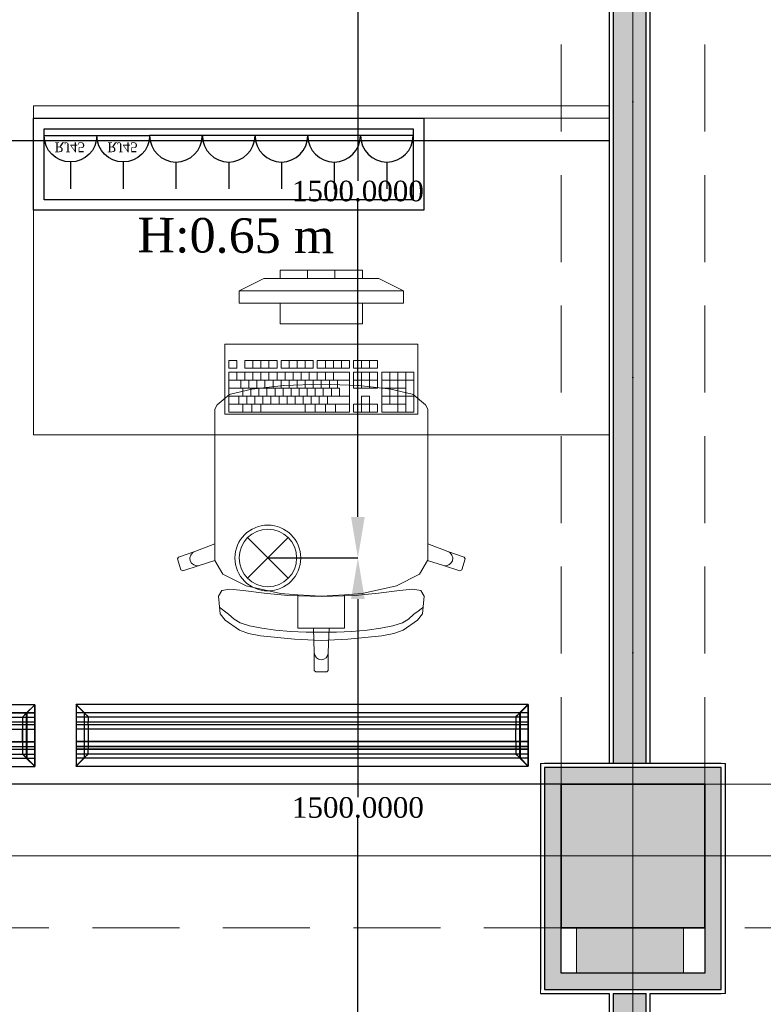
# Model space of a CAD drawing. Header units: millimetres. Extents: x 0 to 88385, y 0 to 41127.
# Tile 91 of 244: x 59739 to 61549, y 14302 to 16698. Entities that reach past the tile are written whole.
import ezdxf
from ezdxf.enums import TextEntityAlignment as Align

# ---------------------------------------------------------------- set-up
doc = ezdxf.new("R2010")
doc.units = ezdxf.units.MM
doc.header["$MEASUREMENT"] = 0
doc.linetypes.add('Dot & Dashed', pattern=[670.277762, 317.5, -176.388889, 0, -176.388874])
doc.linetypes.add('Hidden', pattern=[317.5, 211.666667, -105.833333])
for name, color, linetype in [('- განათება', 7, 'Continuous'), ('- მექანიკური ნაწილი', 7, 'Continuous'), ('- საშტეფცელო როზეტები', 7, 'Continuous'), ('Edges', 7, 'Continuous'), ('New_Structural - Bearing', 7, 'Continuous'), ('Structural - Bearing', 7, 'Continuous'), ('Structural - Grid', 7, 'Continuous')]:
    doc.layers.add(name, color=color, linetype=linetype)
for name, color, linetype, lineweight in [('New_2D Drafting - General_Pen_No__2', 8, 'Continuous', 15), ('New_Interior - Furniture _Pen_No__1', 7, 'Continuous', 13), ('New_Structural - Bearing_Pen_No__1', 7, 'Continuous', 13), ('Structural - Bearing_Pen_No__20', 1, 'Continuous', 0)]:
    doc.layers.add(name, color=color, linetype=linetype, lineweight=lineweight)
for name, color, linetype, lineweight, true_color in [('New_2D Drafting - General_Pen_No__5', 7, 'Continuous', 25, 0x40a5ff), ('New_Interior - Lamp_Pen_No__77', 7, 'Continuous', 20, 0xffeb28), ('New_Structural - Bearing_Pen_No__255', 7, 'Continuous', 13, 0xe8e8e8), ('New_Structural - Bearing_Pen_No__5', 7, 'Continuous', 25, 0x40a5ff), ('New_Structural - Bearing_Pen_No__57', 7, 'Continuous', 25, 0xdcd214), ('Structural - Bearing_Pen_No__161', 7, 'Continuous', 13, 0x6a6a6a), ('Structural - Bearing_Pen_No__28', 7, 'Continuous', 35, 0xa80f02), ('Structural - Bearing_Pen_No__81', 7, 'Continuous', 20, 0x6a6a6a), ('Structural - Grid_Pen_No__81', 7, 'Continuous', 20, 0x6a6a6a)]:
    doc.layers.add(name, color=color, linetype=linetype, lineweight=lineweight, true_color=true_color)
doc.styles.add('GENERATED_STYLE_2', font='txt')
doc.styles.get("Standard").update_dxf_attribs({"font": 'sylfaen.ttf'})
doc.dimstyles.get("Standard").update_dxf_attribs({"dimtxt": 0.18, "dimasz": 0.18, "dimexe": 0.18, "dimexo": 0.0625, "dimgap": 0.09, "dimtad": 0, "dimtih": 1, "dimtoh": 1, "dimdec": 4, "dimzin": 0, "dimdsep": 46, "dimtxsty": 'Standard', "dimcen": 0.09, "dimadec": 0, "dimazin": 0, "dimtfac": 1, "dimtdec": 4, "dimtofl": 0, "dimtmove": 0, "dimatfit": 3, "dimfxl": 1, "dimtolj": 1, "dimtzin": 0, "dimarcsym": 0})

# ---------------------------------------------------------------- blocks, each defined once
blk = doc.blocks.new('Wall_56', base_point=(-22967, 20488))
at = {"layer": 'New_Structural - Bearing_Pen_No__57', "linetype": 'Continuous', "lineweight": 25, "true_color": 0xdcd214}
blk.add_hatch(color=52, dxfattribs=at).paths.add_polyline_path([(-22977, 14888), (-22977, 20438), (-23057, 20438), (-23057, 14888)])
at = {"layer": 'New_Structural - Bearing_Pen_No__1', "color": 7, "linetype": 'Continuous', "lineweight": 13, "flags": 128}
for points in [[(-23057, 14888), (-23067, 14888)], [(-22977, 14888), (-23057, 14888)], [(-22967, 14888), (-22977, 14888)]]:
    blk.add_lwpolyline(points, dxfattribs=at)
at = {"layer": 'New_Structural - Bearing_Pen_No__5', "color": 161, "linetype": 'Continuous', "lineweight": 25, "true_color": 0x40a5ff}
for p, q in [((-23057, 20438), (-23057, 14888)), ((-22977, 14888), (-22977, 20438))]:
    blk.add_line(p, q, dxfattribs=at)
at = {"layer": 'New_Structural - Bearing_Pen_No__5', "color": 161, "linetype": 'Continuous', "lineweight": 25, "true_color": 0x40a5ff, "flags": 128}
for points in [[(-23067, 20438), (-23067, 14888)], [(-22967, 14888), (-22967, 20438)]]:
    blk.add_lwpolyline(points, dxfattribs=at)
blk = doc.blocks.new('Wall_98', base_point=(-22833.8, 14838))
at = {"layer": 'New_Structural - Bearing_Pen_No__255', "linetype": 'Continuous', "lineweight": 13, "true_color": 0xe8e8e8}
for points in [[(-22833.8, 14878), (-22833.8, 14838), (-22793.8, 14878)], [(-22833.8, 14838), (-22793.8, 14838), (-22793.8, 14878)], [(-22833.8, 14838), (-22833.8, 14488), (-22793.8, 14488), (-22793.8, 14838)]]:
    blk.add_hatch(color=254, dxfattribs=at).paths.add_polyline_path(points)
at = {"layer": 'New_Structural - Bearing_Pen_No__1', "color": 7, "linetype": 'Continuous', "lineweight": 13, "flags": 128}
blk.add_lwpolyline([(-22783.8, 14888), (-22793.8, 14888)], dxfattribs=at)
at = {"layer": 'New_Structural - Bearing_Pen_No__5', "color": 161, "linetype": 'Continuous', "lineweight": 25, "true_color": 0x40a5ff}
for p, q in [((-22793.8, 14878), (-22833.8, 14878)), ((-22793.8, 14838), (-22793.8, 14878)), ((-22793.8, 14488), (-22793.8, 14838))]:
    blk.add_line(p, q, dxfattribs=at)
at = {"layer": 'New_Structural - Bearing_Pen_No__5', "color": 161, "linetype": 'Continuous', "lineweight": 25, "true_color": 0x40a5ff, "flags": 128}
blk.add_lwpolyline([(-22783.8, 14488), (-22783.8, 14888)], dxfattribs=at)
blk = doc.blocks.new('Wall_99', base_point=(-23183.8, 14488))
at = {"layer": 'New_Structural - Bearing_Pen_No__255', "linetype": 'Continuous', "lineweight": 13, "true_color": 0xe8e8e8}
for points in [[(-23223.8, 14878), (-23183.8, 14838), (-23183.8, 14878)], [(-23223.8, 14838), (-23183.8, 14838), (-23223.8, 14878)], [(-23223.8, 14838), (-23223.8, 14488), (-23183.8, 14488), (-23183.8, 14838)]]:
    blk.add_hatch(color=254, dxfattribs=at).paths.add_polyline_path(points)
at = {"layer": 'New_Structural - Bearing_Pen_No__1', "color": 7, "linetype": 'Continuous', "lineweight": 13, "flags": 128}
blk.add_lwpolyline([(-23233.8, 14888), (-23223.8, 14888)], dxfattribs=at)
at = {"layer": 'New_Structural - Bearing_Pen_No__5', "color": 161, "linetype": 'Continuous', "lineweight": 25, "true_color": 0x40a5ff}
for p, q in [((-23183.8, 14878), (-23223.8, 14878)), ((-23223.8, 14878), (-23223.8, 14838)), ((-23223.8, 14838), (-23223.8, 14488))]:
    blk.add_line(p, q, dxfattribs=at)
at = {"layer": 'New_Structural - Bearing_Pen_No__5', "color": 161, "linetype": 'Continuous', "lineweight": 25, "true_color": 0x40a5ff, "flags": 128}
blk.add_lwpolyline([(-23233.8, 14888), (-23233.8, 14488)], dxfattribs=at)
blk = doc.blocks.new('Wall_100', base_point=(-23183.8, 14838))
at = {"layer": 'New_Structural - Bearing_Pen_No__255', "linetype": 'Continuous', "lineweight": 13, "true_color": 0xe8e8e8}
blk.add_hatch(color=254, dxfattribs=at).paths.add_polyline_path([(-23183.8, 14878), (-23183.8, 14838), (-22833.8, 14838), (-22833.8, 14878)])
at = {"layer": 'New_Structural - Bearing_Pen_No__5', "color": 161, "linetype": 'Continuous', "lineweight": 25, "true_color": 0x40a5ff}
for p, q in [((-23183.8, 14878), (-23223.8, 14878)), ((-22833.8, 14878), (-23183.8, 14878)), ((-22793.8, 14878), (-22833.8, 14878))]:
    blk.add_line(p, q, dxfattribs=at)
at = {"layer": 'New_Structural - Bearing_Pen_No__5', "color": 161, "linetype": 'Continuous', "lineweight": 25, "true_color": 0x40a5ff, "flags": 128}
blk.add_lwpolyline([(-22793.8, 14888), (-23223.8, 14888)], dxfattribs=at)
blk = doc.blocks.new('Wall_255', base_point=(-22833.8, 14488))
at = {"layer": 'New_Structural - Bearing_Pen_No__57', "linetype": 'Continuous', "lineweight": 25, "true_color": 0xdcd214}
for points in [[(-22793.8, 14378), (-22793.8, 14488), (-22833.8, 14488), (-22833.8, 14378)], [(-22833.8, 14378), (-22833.8, 14338), (-22793.8, 14338)], [(-22793.8, 14378), (-22833.8, 14378), (-22793.8, 14338)]]:
    blk.add_hatch(color=52, dxfattribs=at).paths.add_polyline_path(points)
at = {"layer": 'New_Structural - Bearing_Pen_No__1', "color": 7, "linetype": 'Continuous', "lineweight": 13, "flags": 128}
blk.add_lwpolyline([(-22783.8, 14328), (-22793.8, 14328)], dxfattribs=at)
at = {"layer": 'New_Structural - Bearing_Pen_No__5', "color": 161, "linetype": 'Continuous', "lineweight": 25, "true_color": 0x40a5ff}
for p, q in [((-22793.8, 14378), (-22793.8, 14488)), ((-22793.8, 14338), (-22793.8, 14378)), ((-22833.8, 14338), (-22793.8, 14338))]:
    blk.add_line(p, q, dxfattribs=at)
at = {"layer": 'New_Structural - Bearing_Pen_No__5', "color": 161, "linetype": 'Continuous', "lineweight": 25, "true_color": 0x40a5ff, "flags": 128}
for points in [[(-22833.8, 14488), (-22833.8, 14378)], [(-22783.8, 14328), (-22783.8, 14488)]]:
    blk.add_lwpolyline(points, dxfattribs=at)
blk = doc.blocks.new('Wall_256', base_point=(-22833.8, 14378))
at = {"layer": 'New_Structural - Bearing_Pen_No__57', "linetype": 'Continuous', "lineweight": 25, "true_color": 0xdcd214}
for points in [[(-23183.8, 14378), (-23223.8, 14378), (-23223.8, 14338)], [(-23183.8, 14378), (-23223.8, 14338), (-23183.8, 14338)], [(-23183.8, 14338), (-22833.8, 14338), (-22833.8, 14378), (-23183.8, 14378)]]:
    blk.add_hatch(color=52, dxfattribs=at).paths.add_polyline_path(points)
at = {"layer": 'New_Structural - Bearing_Pen_No__1', "color": 7, "linetype": 'Continuous', "lineweight": 13, "flags": 128}
blk.add_lwpolyline([(-23233.8, 14328), (-23233.8, 14338)], dxfattribs=at)
at = {"layer": 'New_Structural - Bearing_Pen_No__5', "color": 161, "linetype": 'Continuous', "lineweight": 25, "true_color": 0x40a5ff}
for p, q in [((-23223.8, 14378), (-23223.8, 14338)), ((-23223.8, 14338), (-23183.8, 14338)), ((-23183.8, 14338), (-22833.8, 14338)), ((-22833.8, 14338), (-22793.8, 14338))]:
    blk.add_line(p, q, dxfattribs=at)
at = {"layer": 'New_Structural - Bearing_Pen_No__5', "color": 161, "linetype": 'Continuous', "lineweight": 25, "true_color": 0x40a5ff, "flags": 128}
for points in [[(-22833.8, 14378), (-23183.8, 14378)], [(-23233.8, 14328), (-23067, 14328)], [(-23057, 14328), (-22977, 14328)], [(-22967, 14328), (-22793.8, 14328)]]:
    blk.add_lwpolyline(points, dxfattribs=at)
blk = doc.blocks.new('Wall_257', base_point=(-23183.8, 14378))
at = {"layer": 'New_Structural - Bearing_Pen_No__57', "linetype": 'Continuous', "lineweight": 25, "true_color": 0xdcd214}
blk.add_hatch(color=52, dxfattribs=at).paths.add_polyline_path([(-23223.8, 14488), (-23223.8, 14378), (-23183.8, 14378), (-23183.8, 14488)])
at = {"layer": 'New_Structural - Bearing_Pen_No__5', "color": 161, "linetype": 'Continuous', "lineweight": 25, "true_color": 0x40a5ff}
for p, q in [((-23223.8, 14488), (-23223.8, 14378)), ((-23223.8, 14378), (-23223.8, 14338))]:
    blk.add_line(p, q, dxfattribs=at)
at = {"layer": 'New_Structural - Bearing_Pen_No__5', "color": 161, "linetype": 'Continuous', "lineweight": 25, "true_color": 0x40a5ff, "flags": 128}
for points in [[(-23233.8, 14488), (-23233.8, 14338)], [(-23183.8, 14378), (-23183.8, 14488)]]:
    blk.add_lwpolyline(points, dxfattribs=at)
blk = doc.blocks.new('Wall_258', base_point=(-22967, 14378))
at = {"layer": 'New_Structural - Bearing_Pen_No__57', "linetype": 'Continuous', "lineweight": 25, "true_color": 0xdcd214}
blk.add_hatch(color=52, dxfattribs=at).paths.add_polyline_path([(-22977, 12953.1), (-22977, 14328), (-23057, 14328), (-23057, 12953.1)])
at = {"layer": 'New_Structural - Bearing_Pen_No__1', "color": 7, "linetype": 'Continuous', "lineweight": 13, "flags": 128}
for points in [[(-22977, 14328), (-23057, 14328)], [(-23057, 12953.1), (-23067, 12953.1)], [(-22977, 12953.1), (-23057, 12953.1)], [(-22967, 12953.1), (-22977, 12953.1)]]:
    blk.add_lwpolyline(points, dxfattribs=at)
at = {"layer": 'New_Structural - Bearing_Pen_No__5', "color": 161, "linetype": 'Continuous', "lineweight": 25, "true_color": 0x40a5ff}
for p, q in [((-23057, 14328), (-23057, 12953.1)), ((-22977, 12953.1), (-22977, 14328))]:
    blk.add_line(p, q, dxfattribs=at)
at = {"layer": 'New_Structural - Bearing_Pen_No__5', "color": 161, "linetype": 'Continuous', "lineweight": 25, "true_color": 0x40a5ff, "flags": 128}
for points in [[(-23067, 14328), (-23067, 12953.1)], [(-22967, 12953.1), (-22967, 14328)]]:
    blk.add_lwpolyline(points, dxfattribs=at)
blk = doc.blocks.new('Column_19', base_point=(-23008.8, 14663))
at = {"layer": 'Structural - Bearing_Pen_No__161', "linetype": 'Continuous', "lineweight": 0, "true_color": 0x6a6a6a}
blk.add_hatch(color=251, dxfattribs=at).paths.add_polyline_path([(-22833.8, 14488), (-22833.8, 14838), (-23183.8, 14838), (-23183.8, 14488)])
at = {"layer": 'Structural - Bearing_Pen_No__20', "color": 1, "linetype": 'Continuous', "lineweight": 0}
for p, q in [((-23008.8, 14743), (-23008.8, 14918)), ((-23088.8, 14663), (-23263.8, 14663)), ((-22928.8, 14663), (-22753.8, 14663)), ((-23008.8, 14583), (-23008.8, 14408))]:
    blk.add_line(p, q, dxfattribs=at)
blk.add_point((-23008.8, 14663), dxfattribs=at)
at = {"layer": 'Structural - Bearing_Pen_No__28', "color": 14, "linetype": 'Continuous', "lineweight": 35, "true_color": 0xa80f02, "flags": 128}
blk.add_lwpolyline([(-22833.8, 14488), (-22833.8, 14838), (-23183.8, 14838), (-23183.8, 14488)], close=True, dxfattribs=at)
blk = doc.blocks.new('Standard grid marker')
at = {"layer": 'Structural - Grid_Pen_No__81', "color": 251, "linetype": 'Continuous', "lineweight": 20, "true_color": 0x6a6a6a}
blk.add_line((1000, 0), (51328.1, 0), dxfattribs=at)
at = {"layer": 'Structural - Grid_Pen_No__81', "color": 251, "lineweight": 20, "true_color": 0x6a6a6a, "style": 'GENERATED_STYLE_2'}
for tag, p in [('AC_MarkerText_1_0', (-100, -144)), ('AC_MarkerText_1_1', (52428.1, -144))]:
    blk.add_attdef(tag, text='', height=100, rotation=180, dxfattribs=at).set_placement(p, align=Align.TOP_CENTER)
blk = doc.blocks.new('Standard grid marker_2')
at = {"layer": 'Structural - Grid_Pen_No__81', "color": 251, "linetype": 'Continuous', "lineweight": 20, "true_color": 0x6a6a6a}
blk.add_line((1000, 0), (27734.9, 0), dxfattribs=at)
at = {"layer": 'Structural - Grid_Pen_No__81', "color": 251, "lineweight": 20, "true_color": 0x6a6a6a, "style": 'GENERATED_STYLE_2'}
for tag, p in [('AC_MarkerText_1_0', (-1.5, -46.7)), ('AC_MarkerText_1_1', (28933.4, -46.7))]:
    blk.add_attdef(tag, text='', height=100, rotation=270, dxfattribs=at).set_placement(p, align=Align.TOP_CENTER)
blk = doc.blocks.new('Office Workstation Solo 27_3')
at = {"layer": 'New_Interior - Furniture _Pen_No__1', "color": 7, "linetype": 'Continuous', "lineweight": 13}
for p, q in [((-800, -420), (-800, -400)), ((-800, -400), (-600, -400)), ((-733.3, -420), (-733.3, -400)), ((-666.7, -420), (-666.7, -400)), ((-600, -400), (-600, -420)), ((-900, -450), (-840, -420)), ((-560, -420), (-840, -420)), ((-600, -420), (-800, -420)), ((-500, -450), (-560, -420)), ((-900, -480), (-900, -450)), ((-900, -450), (-500, -450)), ((-500, -450), (-500, -480)), ((-500, -480), (-900, -480)), ((-800, -530), (-800, -480)), ((-800, -480), (-600, -480)), ((-600, -480), (-600, -530)), ((-600, -530), (-800, -530)), ((-837.1, -638.5), (-837.1, -619.1)), ((-837.1, -619.1), (-778.3, -619.1)), ((-817.5, -638.5), (-817.5, -619.1)), ((-797.9, -638.5), (-797.9, -619.1)), ((-778.3, -619.1), (-778.3, -638.5)), ((-768.5, -638.5), (-768.5, -619.1)), ((-768.5, -619.1), (-690.2, -619.1)), ((-749, -638.5), (-749, -619.1)), ((-729.4, -638.5), (-729.4, -619.1)), ((-709.8, -638.5), (-709.8, -619.1)), ((-690.2, -619.1), (-690.2, -638.5)), ((-680.4, -638.5), (-680.4, -619.1)), ((-680.4, -619.1), (-602.1, -619.1)), ((-660.8, -638.5), (-660.8, -619.1)), ((-641.2, -638.5), (-641.2, -619.1)), ((-621.7, -638.5), (-621.7, -619.1)), ((-602.1, -619.1), (-602.1, -638.5)), ((-592.3, -638.5), (-592.3, -619.1)), ((-592.3, -619.1), (-514, -619.1)), ((-572.7, -638.5), (-572.7, -619.1)), ((-553.1, -638.5), (-553.1, -619.1)), ((-533.5, -638.5), (-533.5, -619.1)), ((-514, -619.1), (-514, -638.5)), ((-494.4, -638.5), (-494.4, -619.1)), ((-494.4, -619.1), (-474.8, -619.1)), ((-474.8, -619.1), (-474.8, -638.5)), ((-778.3, -638.5), (-837.1, -638.5)), ((-690.2, -638.5), (-768.5, -638.5)), ((-602.1, -638.5), (-680.4, -638.5)), ((-514, -638.5), (-592.3, -638.5)), ((-474.8, -638.5), (-494.4, -638.5)), ((-925.2, -745.2), (-925.2, -648.2)), ((-925.2, -648.2), (-846.9, -648.2)), ((-846.9, -667.6), (-925.2, -667.6)), ((-905.6, -745.2), (-905.6, -648.2)), ((-886, -745.2), (-886, -648.2)), ((-866.5, -725.8), (-866.5, -648.2)), ((-846.9, -648.2), (-846.9, -745.2)), ((-837.1, -687), (-837.1, -648.2)), ((-837.1, -648.2), (-778.3, -648.2)), ((-778.3, -667.6), (-837.1, -667.6)), ((-817.5, -687), (-817.5, -648.2)), ((-797.9, -687), (-797.9, -648.2)), ((-778.3, -648.2), (-778.3, -687)), ((-768.5, -745.2), (-768.5, -648.2)), ((-768.5, -648.2), (-474.8, -648.2)), ((-474.8, -667.6), (-768.5, -667.6)), ((-739.2, -687), (-739.2, -667.6)), ((-729.4, -667.6), (-729.4, -648.2)), ((-719.6, -687), (-719.6, -667.6)), ((-709.8, -667.6), (-709.8, -648.2)), ((-700, -687), (-700, -667.6)), ((-690.2, -667.6), (-690.2, -648.2)), ((-680.4, -687), (-680.4, -667.6)), ((-670.6, -667.6), (-670.6, -648.2)), ((-660.8, -687), (-660.8, -667.6)), ((-651, -667.6), (-651, -648.2)), ((-641.2, -687), (-641.2, -667.6)), ((-631.5, -667.6), (-631.5, -648.2)), ((-621.7, -687), (-621.7, -667.6)), ((-611.9, -667.6), (-611.9, -648.2)), ((-602.1, -687), (-602.1, -667.6)), ((-592.3, -667.6), (-592.3, -648.2)), ((-582.5, -687), (-582.5, -667.6)), ((-572.7, -667.6), (-572.7, -648.2)), ((-562.9, -687), (-562.9, -667.6)), ((-553.1, -667.6), (-553.1, -648.2)), ((-543.3, -687), (-543.3, -667.6)), ((-533.5, -667.6), (-533.5, -648.2)), ((-523.8, -687), (-523.8, -667.6)), ((-514, -667.6), (-514, -648.2)), ((-504.2, -687), (-504.2, -667.6)), ((-494.4, -667.6), (-494.4, -648.2)), ((-474.8, -648.2), (-474.8, -745.2)), ((-869.2, -688.9), (-921.1, -701.6)), ((-846.9, -687), (-905.6, -687)), ((-791.6, -680.4), (-869.2, -688.9)), ((-778.3, -687), (-837.1, -687)), ((-790.4, -680.3), (-791.6, -680.4)), ((-700, -677.3), (-790.4, -680.3)), ((-474.8, -687), (-744.1, -687)), ((-744.1, -706.4), (-744.1, -687)), ((-724.5, -706.4), (-724.5, -687)), ((-704.9, -706.4), (-704.9, -687)), ((-700, -677.3), (-609.6, -680.3)), ((-685.3, -706.4), (-685.3, -687)), ((-665.7, -706.4), (-665.7, -687)), ((-646.1, -706.4), (-646.1, -687)), ((-626.6, -706.4), (-626.6, -687)), ((-609.6, -680.3), (-608.4, -680.4)), ((-608.4, -680.4), (-530.8, -688.9)), ((-607, -706.4), (-607, -687)), ((-587.4, -706.4), (-587.4, -687)), ((-567.8, -706.4), (-567.8, -687)), ((-548.2, -706.4), (-548.2, -687)), ((-530.8, -688.9), (-478.9, -701.6)), ((-528.6, -706.4), (-528.6, -687)), ((-509.1, -706.4), (-509.1, -687)), ((-923.5, -702.6), (-953.7, -727.7)), ((-846.9, -706.4), (-925.2, -706.4)), ((-921.1, -701.6), (-923.5, -702.6)), ((-817.5, -725.8), (-817.5, -706.4)), ((-817.5, -706.4), (-797.9, -706.4)), ((-797.9, -706.4), (-797.9, -725.8)), ((-474.8, -706.4), (-768.5, -706.4)), ((-714.7, -725.8), (-714.7, -706.4)), ((-695.1, -725.8), (-695.1, -706.4)), ((-675.5, -725.8), (-675.5, -706.4)), ((-655.9, -725.8), (-655.9, -706.4)), ((-636.4, -725.8), (-636.4, -706.4)), ((-616.8, -725.8), (-616.8, -706.4)), ((-597.2, -725.8), (-597.2, -706.4)), ((-577.6, -725.8), (-577.6, -706.4)), ((-558, -725.8), (-558, -706.4)), ((-538.4, -725.8), (-538.4, -706.4)), ((-518.9, -725.8), (-518.9, -706.4)), ((-499.3, -725.8), (-499.3, -706.4)), ((-478.9, -701.6), (-476.5, -702.6)), ((-476.5, -702.6), (-446.3, -727.7)), ((-953.7, -727.7), (-958.9, -737.9)), ((-958.9, -737.9), (-958.9, -774.7)), ((-846.9, -725.8), (-905.6, -725.8)), ((-837.1, -745.2), (-837.1, -725.8)), ((-837.1, -725.8), (-817.5, -725.8)), ((-817.5, -745.2), (-817.5, -725.8)), ((-797.9, -725.8), (-817.5, -725.8)), ((-797.9, -725.8), (-778.3, -725.8)), ((-797.9, -745.2), (-797.9, -725.8)), ((-778.3, -725.8), (-778.3, -745.2)), ((-474.8, -725.8), (-768.5, -725.8)), ((-734.3, -745.2), (-734.3, -725.8)), ((-709.8, -745.2), (-709.8, -725.8)), ((-685.3, -745.2), (-685.3, -725.8)), ((-660.8, -745.2), (-660.8, -725.8)), ((-553.1, -745.2), (-553.1, -725.8)), ((-531.1, -745.2), (-531.1, -725.8)), ((-509.1, -745.2), (-509.1, -725.8)), ((-446.3, -727.7), (-441.1, -737.9)), ((-441.1, -737.9), (-441.1, -774.7)), ((-846.9, -745.2), (-925.2, -745.2)), ((-778.3, -745.2), (-837.1, -745.2)), ((-474.8, -745.2), (-768.5, -745.2)), ((-958.9, -774.7), (-958.9, -817.5)), ((-441.1, -774.7), (-441.1, -817.5)), ((-958.9, -817.5), (-958.9, -1065.6)), ((-441.1, -817.5), (-441.1, -1065.6)), ((-958.9, -1065.6), (-1007.8, -1084.2)), ((-958.9, -1106.3), (-958.9, -1065.6)), ((-441.1, -1106.3), (-441.1, -1065.6)), ((-441.1, -1065.6), (-392.2, -1084.2)), ((-1047.8, -1097.8), (-1050, -1102.2)), ((-1007.8, -1084.2), (-1047.8, -1097.8)), ((-1017.7, -1093.1), (-1019.6, -1099.7)), ((-1019.6, -1099.7), (-1018.8, -1106.6)), ((-1013.6, -1087.6), (-1017.7, -1093.1)), ((-1007.8, -1084.2), (-1013.6, -1087.6)), ((-392.2, -1084.2), (-386.4, -1087.6)), ((-392.2, -1084.2), (-352.2, -1097.8)), ((-386.4, -1087.6), (-382.3, -1093.1)), ((-382.3, -1093.1), (-380.4, -1099.7)), ((-380.4, -1099.7), (-381.2, -1106.6)), ((-352.2, -1097.8), (-350, -1102.2)), ((-1050, -1102.2), (-1041.6, -1129.2)), ((-1037.3, -1131.5), (-997.3, -1118)), ((-1018.8, -1106.6), (-1015.5, -1112.6)), ((-1015.5, -1112.6), (-1010.3, -1116.9)), ((-1010.3, -1116.9), (-1003.9, -1118.8)), ((-1003.9, -1118.8), (-997.3, -1118)), ((-997.3, -1118), (-958.7, -1106.5)), ((-958.9, -1106.3), (-958.7, -1106.5)), ((-958.7, -1106.5), (-939.2, -1139.6)), ((-441.3, -1106.5), (-460.8, -1139.6)), ((-441.1, -1106.3), (-441.3, -1106.5)), ((-402.7, -1118), (-441.3, -1106.5)), ((-396.1, -1118.8), (-402.7, -1118)), ((-362.7, -1131.5), (-402.7, -1118)), ((-389.7, -1116.9), (-396.1, -1118.8)), ((-384.5, -1112.6), (-389.7, -1116.9)), ((-381.2, -1106.6), (-384.5, -1112.6)), ((-350, -1102.2), (-358.4, -1129.2)), ((-1041.6, -1129.2), (-1037.3, -1131.5)), ((-939.2, -1139.6), (-883, -1167.8)), ((-460.8, -1139.6), (-517, -1167.8)), ((-358.4, -1129.2), (-362.7, -1131.5)), ((-883, -1167.8), (-799.1, -1186.6)), ((-517, -1167.8), (-600.9, -1186.6)), ((-942.4, -1179.4), (-950, -1193.1)), ((-950, -1193.1), (-946.2, -1235.9)), ((-922.9, -1175.7), (-942.4, -1179.4)), ((-890.3, -1178.8), (-922.9, -1175.7)), ((-839.1, -1185.7), (-890.3, -1178.8)), ((-781.6, -1191.3), (-839.1, -1185.7)), ((-799.1, -1186.6), (-756.8, -1189.4)), ((-700, -1194), (-781.6, -1191.3)), ((-756.8, -1189.4), (-700, -1193.2)), ((-756.8, -1189.4), (-756.8, -1235.4)), ((-643.2, -1189.4), (-700, -1193.2)), ((-700, -1194), (-618.4, -1191.3)), ((-600.9, -1186.6), (-643.2, -1189.4)), ((-643.2, -1189.4), (-643.2, -1235.4)), ((-618.4, -1191.3), (-560.9, -1185.7)), ((-560.9, -1185.7), (-509.7, -1178.8)), ((-509.7, -1178.8), (-477.1, -1175.7)), ((-477.1, -1175.7), (-457.6, -1179.4)), ((-457.6, -1179.4), (-450, -1193.1)), ((-450, -1193.1), (-453.8, -1235.9)), ((-942.8, -1223.4), (-947, -1220.2)), ((-457.2, -1223.4), (-453, -1220.2)), ((-946.2, -1235.9), (-934.3, -1251.5)), ((-935.7, -1229.5), (-942.8, -1223.4)), ((-925.5, -1236.8), (-935.7, -1229.5)), ((-912.3, -1248.7), (-925.5, -1236.8)), ((-756.8, -1235.4), (-756.8, -1270.9)), ((-643.2, -1235.4), (-643.2, -1270.9)), ((-487.7, -1248.7), (-474.5, -1236.8)), ((-474.5, -1236.8), (-464.3, -1229.5)), ((-453.8, -1235.9), (-465.7, -1251.5)), ((-464.3, -1229.5), (-457.2, -1223.4)), ((-934.3, -1251.5), (-899.3, -1275.3)), ((-897.4, -1257.8), (-912.3, -1248.7)), ((-874.4, -1265.3), (-897.4, -1257.8)), ((-845.1, -1271.1), (-874.4, -1265.3)), ((-554.9, -1271.1), (-525.6, -1265.3)), ((-525.6, -1265.3), (-502.6, -1257.8)), ((-502.6, -1257.8), (-487.7, -1248.7)), ((-465.7, -1251.5), (-500.7, -1275.3)), ((-899.3, -1275.3), (-876.8, -1283.9)), ((-876.8, -1283.9), (-847.6, -1289.6)), ((-847.6, -1289.6), (-764.9, -1297.9)), ((-811.3, -1275.5), (-845.1, -1271.1)), ((-774.6, -1278.5), (-811.3, -1275.5)), ((-736.9, -1280.3), (-774.6, -1278.5)), ((-756.8, -1270.9), (-719.1, -1270.9)), ((-700, -1280.8), (-736.9, -1280.3)), ((-719.1, -1270.9), (-700, -1270.9)), ((-719.1, -1270.9), (-717, -1330)), ((-680.9, -1270.9), (-700, -1270.9)), ((-700, -1280.8), (-663.1, -1280.3)), ((-680.9, -1270.9), (-683, -1330)), ((-643.2, -1270.9), (-680.9, -1270.9)), ((-663.1, -1280.3), (-625.4, -1278.5)), ((-552.4, -1289.6), (-635.1, -1297.9)), ((-625.4, -1278.5), (-588.7, -1275.5)), ((-588.7, -1275.5), (-554.9, -1271.1)), ((-523.2, -1283.9), (-552.4, -1289.6)), ((-500.7, -1275.3), (-523.2, -1283.9)), ((-764.9, -1297.9), (-700, -1300.5)), ((-635.1, -1297.9), (-700, -1300.5)), ((-717, -1330), (-715.7, -1336.8)), ((-717, -1330), (-717, -1373.8)), ((-715.7, -1336.8), (-712.1, -1342.6)), ((-684.3, -1336.8), (-687.9, -1342.6)), ((-683, -1330), (-684.3, -1336.8)), ((-683, -1330), (-683, -1373.8)), ((-712.1, -1342.6), (-706.5, -1346.4)), ((-706.5, -1346.4), (-700, -1347.8)), ((-693.5, -1346.4), (-700, -1347.8)), ((-687.9, -1342.6), (-693.5, -1346.4)), ((-717, -1373.8), (-713.6, -1377.3)), ((-713.6, -1377.3), (-700, -1377.3)), ((-686.4, -1377.3), (-700, -1377.3)), ((-683, -1373.8), (-686.4, -1377.3))]:
    blk.add_line(p, q, dxfattribs=at)
at = {"layer": 'New_Interior - Furniture _Pen_No__1', "color": 7, "linetype": 'Continuous', "lineweight": 13, "flags": 128}
for points in [[(0, 0), (-1400, 0), (-1400, -800), (0, -800)], [(-1400, 0), (-1400, -30), (0, -30), (0, 0)], [(-465, -580), (-465, -750), (-935, -750), (-935, -580)]]:
    blk.add_lwpolyline(points, close=True, dxfattribs=at)
blk = doc.blocks.new('Beam_5', base_point=(-23008.8, 14663))
at = {"layer": 'Structural - Bearing_Pen_No__81', "color": 251, "linetype": 'Dot & Dashed', "lineweight": 20, "true_color": 0x6a6a6a}
blk.add_line((-23008.8, 14663), (-23008.8, 39096.2), dxfattribs=at)
at = {"layer": 'Structural - Bearing_Pen_No__81', "color": 251, "linetype": 'Hidden', "lineweight": 20, "true_color": 0x6a6a6a}
for p, q in [((-23183.8, 14838), (-23183.8, 20488)), ((-22833.8, 14838), (-22833.8, 20488))]:
    blk.add_line(p, q, dxfattribs=at)
blk = doc.blocks.new('Beam_10', base_point=(-47008.8, 14663))
at = {"layer": 'Structural - Bearing_Pen_No__81', "color": 251, "linetype": 'Hidden', "lineweight": 20, "true_color": 0x6a6a6a}
for p, q in [((-28833.8, 14838), (-23183.8, 14838)), ((-22833.8, 14838), (-17183.8, 14838)), ((-47183.8, 14488), (1166.2, 14488))]:
    blk.add_line(p, q, dxfattribs=at)
at = {"layer": 'Structural - Bearing_Pen_No__81', "color": 251, "linetype": 'Dot & Dashed', "lineweight": 20, "true_color": 0x6a6a6a}
blk.add_line((-47008.8, 14663), (991.2, 14663), dxfattribs=at)
blk = doc.blocks.new('- საშტეფცელო როზეტი IP22')
at = {"layer": '- საშტეფცელო როზეტები', "color": 5}
for p, q in [((8536.7, 3822.7), (8536.7, 3888.1)), ((8472.6, 3758.6), (8600.9, 3758.6))]:
    blk.add_line(p, q, dxfattribs=at)
blk.add_arc((8536.7, 3758.6), 64.1, 0, 180, dxfattribs=at)
blk = doc.blocks.new('socket')
at = {"layer": '- საშტეფცელო როზეტები', "color": 5}
for p, q in [((0, 64.1), (0, 129.5)), ((-64.1, 0), (64.1, 0))]:
    blk.add_line(p, q, dxfattribs=at)
blk.add_arc((0, 0), 64.1, 0, 180, dxfattribs=at)
at = {"layer": '- საშტეფცელო როზეტები', "color": 1, "insert": (-38.6, 40.2), "char_height": 23.657, "attachment_point": 1}
blk.add_mtext_dynamic_manual_height_columns('{\\fSylfaen|b0|i0|c0|p18;RJ45}', width=4.298, gutter_width=0.0538, heights=[0], dxfattribs=at)
blk = doc.blocks.new('lineardiffplan')
at = {"layer": 'Edges'}
for p, q in [((392.8, 274.9), (392.8, 274.6)), ((393.1, 274.9), (392.8, 274.9)), ((422.8, 244.9), (392.8, 274.9)), ((392.8, 274.6), (392.9, 274.5)), ((392.9, 125.2), (392.9, 274.5)), ((412.4, 255), (392.9, 274.5)), ((393.1, 274.9), (393.2, 274.8)), ((393.2, 274.8), (412.7, 255.3)), ((1462.8, 244.9), (1492.8, 274.9)), ((1472.9, 255.3), (1492.4, 274.8)), ((1473.2, 254.9), (1492.8, 274.5)), ((1492.4, 274.8), (1492.5, 274.9)), ((1492.8, 274.9), (1492.5, 274.9)), ((1492.8, 274.5), (1492.8, 274.9)), ((1492.8, 274.5), (1492.8, 274.5)), ((1492.8, 125.4), (1492.8, 274.5)), ((1492.8, 255.3), (392.9, 255.3)), ((392.9, 254.9), (1492.8, 254.9)), ((392.9, 244.9), (1492.8, 244.9)), ((412.4, 144.7), (412.4, 255)), ((412.8, 254.6), (412.4, 255)), ((412.7, 255.3), (413.1, 254.9)), ((412.8, 145.1), (412.8, 254.6)), ((412.8, 254.6), (422.8, 244.6)), ((413.1, 254.9), (423.1, 244.9)), ((422.8, 244.6), (422.8, 244.9)), ((422.8, 244.9), (423.1, 244.9)), ((422.8, 244.6), (422.8, 244.6)), ((422.8, 244.6), (422.8, 233.2)), ((423.1, 244.9), (423.1, 244.9)), ((1472.5, 254.9), (1462.5, 244.9)), ((1462.5, 244.9), (1462.5, 244.9)), ((1462.5, 244.9), (1462.8, 244.9)), ((1462.8, 244.9), (1462.9, 244.6)), ((1462.8, 244.5), (1462.9, 244.6)), ((1462.8, 233.2), (1462.8, 244.5)), ((1462.9, 244.6), (1472.8, 254.5)), ((1472.9, 255.3), (1472.5, 254.9)), ((1472.8, 254.5), (1473.2, 254.9)), ((1472.8, 254.5), (1472.8, 145.3)), ((1473.2, 144.9), (1473.2, 254.9)), ((392.9, 233.2), (1492.8, 233.2)), ((392.9, 233), (1492.8, 233)), ((392.9, 226.8), (1492.8, 226.8)), ((392.9, 226.5), (1492.8, 226.5)), ((422.8, 233), (422.8, 233.2)), ((422.8, 226.8), (422.8, 233)), ((422.8, 226.5), (422.8, 226.8)), ((422.8, 214.9), (422.8, 226.5)), ((1462.8, 233), (1462.8, 233.2)), ((1462.8, 226.8), (1462.8, 233)), ((1462.8, 226.5), (1462.8, 226.8)), ((1462.8, 214.9), (1462.8, 226.5)), ((392.9, 214.9), (1492.8, 214.9)), ((1492.8, 214.8), (392.9, 214.8)), ((422.4, 214.9), (422.3, 214.9)), ((422.8, 214.9), (422.4, 214.9)), ((422.8, 184.9), (422.8, 214.9)), ((423.2, 214.9), (422.8, 214.9)), ((423.2, 214.8), (422.8, 214.9)), ((423.2, 214.8), (423.2, 214.9)), ((423.2, 214.8), (423.2, 184.9)), ((1462.8, 214.9), (1462.4, 214.9)), ((1462.4, 214.9), (1462.4, 214.8)), ((1462.8, 214.9), (1462.4, 214.8)), ((1462.4, 184.9), (1462.4, 214.8)), ((1462.8, 214.9), (1462.8, 184.9)), ((1462.8, 214.9), (1463.2, 214.9)), ((1463.2, 214.9), (1463.3, 214.9)), ((1492.8, 184.9), (392.9, 184.9)), ((392.9, 173.2), (1492.8, 173.2)), ((392.9, 173), (1492.8, 173)), ((422.4, 184.9), (422.3, 184.9)), ((422.8, 184.9), (422.4, 184.9)), ((422.8, 184.9), (423.2, 184.9)), ((422.8, 173.2), (422.8, 184.9)), ((422.8, 173), (422.8, 173.2)), ((422.8, 173), (422.8, 166.8)), ((1462.4, 184.9), (1462.8, 184.9)), ((1462.8, 173.2), (1462.8, 184.9)), ((1463.2, 184.9), (1462.8, 184.9)), ((1462.8, 173), (1462.8, 173.2)), ((1462.8, 166.8), (1462.8, 173)), ((1463.2, 184.9), (1463.3, 184.9)), ((392.8, 124.9), (422.8, 154.9)), ((392.9, 166.8), (1492.8, 166.8)), ((392.9, 166.5), (1492.8, 166.5)), ((392.9, 154.9), (1492.8, 154.9)), ((1492.8, 144.9), (392.9, 144.9)), ((392.9, 125.2), (412.4, 144.7)), ((392.9, 144.5), (1492.8, 144.5)), ((412.7, 144.5), (393.2, 124.9)), ((412.8, 145.1), (412.4, 144.7)), ((412.7, 144.5), (413.1, 144.9)), ((412.8, 145.1), (422.8, 155.1)), ((423.1, 154.8), (413.1, 144.9)), ((422.8, 166.5), (422.8, 166.8)), ((422.8, 155.1), (422.8, 166.5)), ((422.8, 154.9), (422.8, 155.1)), ((422.8, 155.1), (422.8, 155.1)), ((423.1, 154.8), (422.8, 154.9)), ((423.1, 154.8), (423.1, 154.9)), ((1462.5, 154.8), (1462.4, 154.9)), ((1462.8, 154.9), (1462.5, 154.8)), ((1462.5, 154.8), (1472.4, 144.9)), ((1462.8, 166.5), (1462.8, 166.8)), ((1462.8, 155.3), (1462.8, 166.5)), ((1462.9, 155.2), (1462.8, 155.3)), ((1462.9, 155.2), (1462.8, 154.9)), ((1462.8, 154.9), (1492.8, 124.9)), ((1472.8, 145.3), (1462.9, 155.2)), ((1472.4, 144.9), (1472.8, 144.5)), ((1473.2, 144.9), (1472.8, 145.3)), ((1472.8, 144.5), (1492.4, 124.9)), ((1473.2, 144.9), (1492.8, 125.4)), ((392.9, 125.2), (392.8, 125.1)), ((392.8, 125.1), (392.8, 124.9)), ((392.8, 124.9), (393.1, 124.9)), ((393.2, 124.9), (393.1, 124.9)), ((1492.4, 124.9), (1492.8, 124.9)), ((1492.4, 124.9), (1492.4, 124.9)), ((1492.8, 125.3), (1492.8, 125.4)), ((1492.8, 124.9), (1492.8, 125.3))]:
    blk.add_line(p, q, dxfattribs=at)
blk.add_lwpolyline([(393.2, 274.8), (1492.8, 274.8), (1492.8, 124.9), (393.2, 124.9)], close=True, dxfattribs=at)
blk = doc.blocks.new('Recessed Spot')
at = {"layer": 'New_Interior - Lamp_Pen_No__77', "color": 2, "linetype": 'Continuous', "lineweight": 20, "true_color": 0xffeb28}
for q in [(-49.5, 49.5), (49.5, 49.5), (-49.5, -49.5), (49.5, -49.5)]:
    blk.add_line((0, 0), q, dxfattribs=at)
at = {"layer": 'New_Interior - Lamp_Pen_No__77', "color": 2, "linetype": 'Continuous', "lineweight": 20, "true_color": 0xffeb28, "flags": 128}
blk.add_lwpolyline([(80, 0, 1), (-80, 0, 1)], format="xyb", close=True, dxfattribs=at)
at = {"layer": 'New_Interior - Lamp_Pen_No__77', "color": 2, "linetype": 'Continuous', "lineweight": 20, "true_color": 0xffeb28}
blk.add_circle((0, 0), 70, dxfattribs=at)
blk = doc.blocks.new('*D897')
at = {"layer": '- განათება', "color": 0, "lineweight": -2, "transparency": 16777216}
for p, q in [((60343.4, 15388), (60562.5, 15388)), ((60562.3, 15288), (60562.3, 14806.1)), ((60562.3, 13988), (60562.3, 14754.8)), ((60343.4, 13888), (60562.5, 13888))]:
    blk.add_line(p, q, dxfattribs=at)
at = {"layer": '- განათება', "color": 0, "transparency": 16777216}
for points in [[(60545.6, 15288), (60579, 15288), (60562.3, 15388)], [(60545.6, 13988), (60579, 13988), (60562.3, 13888)]]:
    blk.add_solid(points, dxfattribs=at)
at = {"layer": 'Defpoints', "color": 0, "transparency": 16777216}
for p in [(60343.3, 15388), (60343.3, 13888), (60562.3, 13888)]:
    blk.add_point(p, dxfattribs=at)
at = {"layer": '- განათება', "color": 0, "transparency": 16777216, "insert": (60562.3, 14780.4), "char_height": 50, "attachment_point": 5}
blk.add_mtext('\\A1;{\\fSylfaen|b0|i0|c0|p18;1500.0000}', dxfattribs=at)
blk = doc.blocks.new('*D884')
at = {"layer": '- განათება', "color": 0, "lineweight": -2, "transparency": 16777216}
for p, q in [((60343.4, 16888), (60562.5, 16888)), ((60562.3, 16788), (60562.3, 16306.1)), ((60562.3, 15488), (60562.3, 16254.8)), ((60343.4, 15388), (60562.5, 15388))]:
    blk.add_line(p, q, dxfattribs=at)
at = {"layer": '- განათება', "color": 0, "transparency": 16777216}
for points in [[(60545.6, 16788), (60579, 16788), (60562.3, 16888)], [(60545.6, 15488), (60579, 15488), (60562.3, 15388)]]:
    blk.add_solid(points, dxfattribs=at)
at = {"layer": 'Defpoints', "color": 0, "transparency": 16777216}
for p in [(60343.3, 16888), (60343.3, 15388), (60562.3, 15388)]:
    blk.add_point(p, dxfattribs=at)
at = {"layer": '- განათება', "color": 0, "transparency": 16777216, "insert": (60562.3, 16280.4), "char_height": 50, "attachment_point": 5}
blk.add_mtext('\\A1;{\\fSylfaen|b0|i0|c0|p18;1500.0000}', dxfattribs=at)
blk = doc.blocks.new('*D1364')
at = {"layer": '- საშტეფცელო როზეტები', "color": 0, "lineweight": -2, "transparency": 16777216}
for p, q in [((61173.2, 16403), (59287.3, 16403)), ((59287.5, 16303), (59287.5, 15898.8)), ((59287.5, 14938), (59287.5, 15796.2)), ((61160.3, 14838), (59287.3, 14838))]:
    blk.add_line(p, q, dxfattribs=at)
at = {"layer": '- საშტეფცელო როზეტები', "color": 0, "transparency": 16777216}
for points in [[(59270.8, 16303), (59304.2, 16303), (59287.5, 16403)], [(59270.8, 14938), (59304.2, 14938), (59287.5, 14838)]]:
    blk.add_solid(points, dxfattribs=at)
at = {"layer": 'Defpoints', "color": 0, "transparency": 16777216}
for p in [(59287.5, 16403), (61173.3, 16403), (61160.3, 14838)]:
    blk.add_point(p, dxfattribs=at)
at = {"layer": '- საშტეფცელო როზეტები', "color": 0, "transparency": 16777216, "insert": (59287.5, 15847.5), "char_height": 100, "attachment_point": 5}
blk.add_mtext('\\A1;{\\fSylfaen|b0|i0|c0|p18;1565.0190}', dxfattribs=at)

msp = doc.modelspace()

# ---------------------------------------------------------------- hatches: boundary and pattern name
at = {"layer": 'New_2D Drafting - General_Pen_No__5', "linetype": 'Continuous', "lineweight": 0, "true_color": 0x10293f}
msp.add_hatch(color=158, dxfattribs=at).paths.add_polyline_path([(61094.25517, 14487.98097), (61094.25517, 14377.98097), (61354.25517, 14377.98097), (61354.25517, 14487.98097)])

# ---------------------------------------------------------------- linework, layer by layer
at = {"layer": '- საშტეფცელო როზეტები', "color": 5}
for points in [[(60722.54452, 16234.04266), (59773.29471, 16234.04266), (59773.29471, 16457.98097), (60722.54452, 16457.98097)], [(60696.85395, 16259.73324), (59798.98528, 16259.73324), (59798.98528, 16432.29039), (60696.85395, 16432.29039)]]:
    msp.add_lwpolyline(points, close=True, dxfattribs=at)
at = {"layer": 'New_2D Drafting - General_Pen_No__2', "color": 8, "linetype": 'Continuous', "lineweight": 15, "flags": 128}
msp.add_lwpolyline([(61094.25517, 14487.98097), (61094.25517, 14377.98097), (61354.25517, 14377.98097), (61354.25517, 14487.98097)], close=True, dxfattribs=at)

# ---------------------------------------------------------------- block references
at = {"layer": '- განათება', "color": 2, "linetype": 'Continuous', "lineweight": 20, "true_color": 0xffeb28, "zscale": 1000}
msp.add_blockref('Recessed Spot', (60343.29471, 15387.98097), dxfattribs=at)
at = {"layer": '- მექანიკური ნაწილი', "xscale": -1, "rotation": 180}
for p in [(58283.52641, 15155.67312), (59483.5982, 15156.17795)]:
    msp.add_blockref('lineardiffplan', p, dxfattribs=at)
at = {"layer": '- საშტეფცელო როზეტები', "xscale": -1, "rotation": 180}
for p in [(59863.11876, 16415.64612), (59991.38571, 16415.64612)]:
    msp.add_blockref('socket', p, dxfattribs=at)
at = {"layer": '- საშტეფცელო როზეტები', "rotation": 180}
for p in [(68656.39426, 20174.20311), (68784.66121, 20174.20311), (68912.92817, 20174.20311), (69041.19512, 20174.20311), (69169.46207, 20174.20311)]:
    msp.add_blockref('- საშტეფცელო როზეტი IP22', p, dxfattribs=at)
at = {"layer": 'New_Interior - Furniture _Pen_No__1', "color": 7, "linetype": 'Continuous', "lineweight": 13, "xscale": -1, "zscale": 1000}
msp.add_blockref('Office Workstation Solo 27_3', (59773.29471, 16487.98097), dxfattribs=at)
at = {"layer": 'New_Structural - Bearing', "color": 7, "lineweight": 35}
for name, p in [('Wall_56', (61273.29471, 20487.98097)), ('Wall_99', (61056.5059, 14487.98097)), ('Wall_100', (61056.5059, 14837.98097)), ('Wall_98', (61406.5059, 14837.98097)), ('Wall_257', (61056.5059, 14377.98097)), ('Wall_255', (61406.5059, 14487.98097)), ('Wall_256', (61406.5059, 14377.98097)), ('Wall_258', (61273.29471, 14377.98097))]:
    msp.add_blockref(name, p, dxfattribs=at)
at = {"layer": 'Structural - Bearing', "color": 251, "lineweight": 20, "true_color": 0x6a6a6a}
for name, p in [('Beam_5', (61231.5059, 14662.98097)), ('Beam_10', (37231.5059, 14662.98097))]:
    msp.add_blockref(name, p, dxfattribs=at)
at = {"layer": 'Structural - Bearing', "color": 14, "lineweight": 35, "true_color": 0xa80f02}
msp.add_blockref('Column_19', (61231.5059, 14662.98097), dxfattribs=at)
at = {"layer": 'Structural - Grid', "color": 8, "linetype": 'Continuous', "lineweight": 15, "zscale": 1000}
for name, p, rotation in [('Standard grid marker_2', (61231.5059, 11703.05519), 90), ('Standard grid marker', (88184.57817, 14662.98097), 180)]:
    msp.add_blockref(name, p, dxfattribs=dict(at, rotation=rotation))

# ---------------------------------------------------------------- texts
at = {"layer": '- საშტეფცელო როზეტები', "color": 5, "insert": (60505.32353, 16213.43594), "char_height": 83.9644685, "attachment_point": 3, "rotation": 359.68932566}
msp.add_mtext_dynamic_manual_height_columns('{\\fSylfaen|b0|i0|c0|p18;H:0.65 m}', width=710.9466492, gutter_width=1.70068, heights=[0], dxfattribs=at)

# ---------------------------------------------------------------- dimensions: what is measured, and where the dimension line sits
at = {"layer": '- განათება', "color": 1}
for base, p1, p2, picture, middle in [((60562.28881, 15387.98097), (60343.29471, 16887.98097), (60343.29471, 15387.98097), '*D884', (60562.28881, 16280.41604)), ((60562.28881, 13887.98097), (60343.29471, 15387.98097), (60343.29471, 13887.98097), '*D897', (60562.28881, 14780.41604))]:
    dim = msp.add_linear_dim(base=base, p1=p1, p2=p2, angle=270, text='{\\fSylfaen|b0|i0|c0|p18;<>}', dimstyle='Standard', override={"dimtxt": 50, "dimasz": 100}, dxfattribs=at)
    dim.commit()
    dim.dimension.update_dxf_attribs({"geometry": picture, "text_midpoint": middle, "dimtype": 160})
at = {"layer": '- საშტეფცელო როზეტები', "color": 1}
dim = msp.add_linear_dim(base=(59287.5, 16403), p1=(61160.32356, 14837.98097), p2=(61173.29471, 16403), angle=90, text='{\\fSylfaen|b0|i0|c0|p18;<>}', dimstyle='Standard', override={"dimtxt": 100, "dimasz": 100}, dxfattribs=at)
dim.commit()
dim.dimension.update_dxf_attribs({"geometry": '*D1364', "text_midpoint": (59287.5, 15847.5), "dimtype": 160})

doc.saveas('drawing.dxf')
